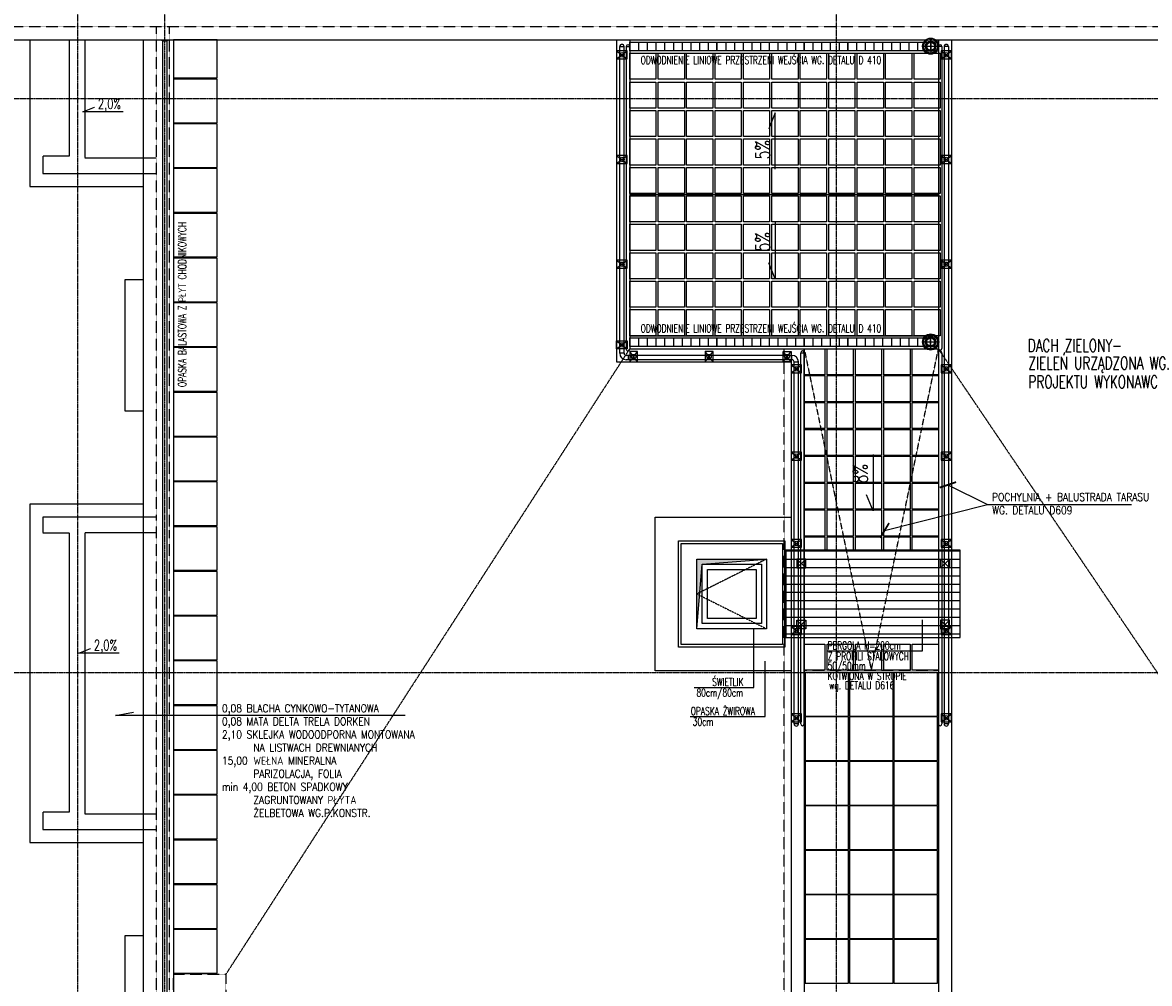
# Model space of a CAD drawing. Extents: x -7228 to 74941, y -112898 to 85621.
# Tile 29 of 256: x 54794 to 56087, y -98918 to -97816. Entities that reach past the tile are written whole.
import ezdxf
from ezdxf.enums import TextEntityAlignment as Align

# ---------------------------------------------------------------- set-up
doc = ezdxf.new("R2010")
doc.units = 0
doc.linetypes.add('CENTER', pattern=[2, 1.25, -0.25, 0.25, -0.25])
doc.linetypes.add('DASHED', pattern=[0.75, 0.5, -0.25])
doc.layers.get('0').update_dxf_attribs({"color": 101, "linetype": 'CONTINUOUS'})
for name, color, linetype in [('Ele-balustrada', 8, 'CONTINUOUS'), ('Ins-kan', 54, 'CONTINUOUS'), ('Ins-wod', 4, 'CONTINUOUS'), ('Okn---okna', 5, 'CONTINUOUS'), ('Opis-spadki', 61, 'CONTINUOUS'), ('Os-osie glowne', 1, 'CENTER'), ('Pos-ceramika', 14, 'CONTINUOUS'), ('Pzt-chodniki-hatch', 252, 'CONTINUOUS'), ('Sc-metal', 141, 'CONTINUOUS'), ('Sch-opis', 51, 'CONTINUOUS'), ('W-idok', 8, 'CONTINUOUS'), ('W-idok pod', 5, 'DASHED'), ('W-izol-w', 144, 'CONTINUOUS'), ('W-otwor-strop', 1, 'CONTINUOUS'), ('W-widok-spadki', 61, 'CONTINUOUS')]:
    doc.layers.add(name, color=color, linetype=linetype)
doc.styles.add('ROMANS', font='romans', dxfattribs={"width": 0.85})
doc.dimstyles.new('CHMIELNA', dxfattribs={"dimscale": 3.5, "dimtxt": 4, "dimasz": 1.5, "dimexe": 3, "dimexo": 0, "dimgap": 1, "dimtad": 1, "dimdec": 1, "dimrnd": 0.5, "dimzin": 12, "dimdsep": 46, "dimtxsty": 'ROMANS', "dimblk": 'DIMTICK', "dimcen": 0.09, "dimse1": 1, "dimse2": 1, "dimclrd": 143, "dimclrt": 53, "dimadec": 0, "dimazin": 0, "dimtfac": 1, "dimtdec": 1, "dimtix": 1, "dimtmove": 2, "dimatfit": 2, "dimldrblk": 'ARCHTICK', "dimfxl": 0, "dimtolj": 1, "dimtzin": 0, "dimarcsym": 0})

# ---------------------------------------------------------------- blocks, each defined once
blk = doc.blocks.new('SPADKI')
at = {"ltscale": 25}
blk.add_lwpolyline([(0, 0), (0, -70), (-8, -50), (-8, -50)], dxfattribs=at)
at = {"ltscale": 25, "style": 'ROMANS', "width": 0.7}
blk.add_attdef('SP%', text='', height=18, rotation=90, dxfattribs=at).set_placement((-4.9, -24), align=Align.CENTER)
blk = doc.blocks.new('DIMTICK')
for p, q in [((0, 1), (0, -1)), ((-1, 0), (1, 0))]:
    blk.add_line(p, q)
at = {"const_width": 0.141}
blk.add_lwpolyline([(0.707, 0.707), (-0.707, -0.707)], dxfattribs=at)
blk = doc.blocks.new('_sfkhmgkjm')
for points in [[(-3.5, 0), (-3.5, -0.5)], [(-3.5, 0), (3.5, 0), (3.5, 0)], [(3.5, 0), (3.5, -0.5)]]:
    blk.add_lwpolyline(points)
blk.add_lwpolyline([(3.5, -0.5, -0.284735), (-3.5, -0.5, -7)], format="xyb")
blk = doc.blocks.new('odwodnienie-liniowe2_mb')
at = {"ltscale": 25}
for p, q in [((0, 7.5), (100, 7.5)), ((10, 5), (10, -5)), ((20, 5), (20, -5)), ((30, 5), (30, -5)), ((40, 5), (40, -5)), ((50, 5), (50, -5)), ((60, 5), (60, -5)), ((70, 5), (70, -5)), ((80, 5), (80, -5)), ((90, 5), (90, -5)), ((0, -7.5), (100, -7.5))]:
    blk.add_line(p, q, dxfattribs=at)
blk.add_lwpolyline([(0, 5), (100, 5), (100, -5), (0, -5)], close=True, dxfattribs=at)
blk = doc.blocks.new('_VKJXKDFJKJFHKJGFJHKVCJKHGHJ')
at = {"layer": 'Ins-wod'}
for p, q in [((-7.9, 0), (7.9, 0)), ((0, 7.9), (0, -7.9)), ((0, -5.9), (0, 6)), ((0, 6), (0, -5.9))]:
    blk.add_line(p, q, dxfattribs=at)
for radius in [9.24, 8.12, 5.95, 5.25, 4.55]:
    blk.add_circle((0, 0), radius, dxfattribs=at)

msp = doc.modelspace()

# ---------------------------------------------------------------- hatches: boundary and pattern name
at = {"layer": 'W-idok'}
h = msp.add_hatch(dxfattribs=at)
h.set_pattern_fill('ANSI31', color=256, scale=3, angle=135, style=0)
h.paths.add_polyline_path([(55679.547, -98421.302), (55669.547, -98421.302), (55669.547, -98521.302), (55679.547, -98521.302)])
h.paths.add_polyline_path([(55694.547, -98421.302), (55679.547, -98421.302), (55679.547, -98521.302), (55694.547, -98521.302)])
h.paths.add_polyline_path([(55727.547, -98421.302), (55694.547, -98421.302), (55694.547, -98521.302), (55727.547, -98521.302)])
h.paths.add_polyline_path([(55740, -98421.302), (55727.547, -98421.302), (55727.547, -98521.302), (55759.677, -98521.302)])
h.paths.add_polyline_path([(55796.604, -98421.302), (55740, -98421.302), (55759.677, -98521.302), (55775.849, -98521.302)])
h.paths.add_polyline_path([(55844.547, -98421.302), (55796.604, -98421.302), (55775.849, -98521.302), (55844.547, -98521.302)])
h.paths.add_polyline_path([(55859.547, -98421.302), (55844.547, -98421.302), (55844.547, -98521.302), (55859.547, -98521.302)])
h.paths.add_polyline_path([(55869.547, -98421.302), (55859.547, -98421.302), (55859.547, -98521.302), (55869.547, -98521.302)])
at = {"layer": 'W-otwor-strop'}
msp.add_hatch(color=256, dxfattribs=at).paths.add_polyline_path([(55647.547, -98431.302), (55567.547, -98431.302), (55567.547, -98511.302), (55573.547, -98437.302)])

# ---------------------------------------------------------------- linework, layer by layer
at = {"layer": 'Ele-balustrada'}
for p, q in [((55479.047, -98195.302), (55479.047, -97843.802)), ((55479.047, -97843.802), (55484.047, -97843.802)), ((55484.047, -98195.302), (55484.047, -97843.802)), ((55486.547, -97843.802), (55490.547, -97843.802)), ((55848.547, -97843.802), (55844.547, -97843.802)), ((55856.047, -97843.802), (55851.047, -97843.802)), ((55475.547, -97857.802), (55487.547, -97848.802)), ((55475.547, -97848.802), (55487.547, -97857.802)), ((55475.547, -97857.802), (55487.547, -97848.802)), ((55475.547, -97848.802), (55487.547, -97857.802)), ((55847.547, -97857.802), (55859.547, -97848.802)), ((55847.547, -97848.802), (55859.547, -97857.802)), ((55475.547, -97977.802), (55487.547, -97968.802)), ((55475.547, -97968.802), (55487.547, -97977.802)), ((55475.547, -97977.802), (55487.547, -97968.802)), ((55475.547, -97968.802), (55487.547, -97977.802)), ((55847.547, -97977.802), (55859.547, -97968.802)), ((55847.547, -97968.802), (55859.547, -97977.802)), ((55847.547, -97977.802), (55859.547, -97968.802)), ((55847.547, -97968.802), (55859.547, -97977.802)), ((55475.547, -98097.802), (55487.547, -98088.802)), ((55475.547, -98088.802), (55487.547, -98097.802)), ((55475.547, -98097.802), (55487.547, -98088.802)), ((55475.547, -98088.802), (55487.547, -98097.802)), ((55847.547, -98097.802), (55859.547, -98088.802)), ((55847.547, -98088.802), (55859.547, -98097.802)), ((55847.547, -98097.802), (55859.547, -98088.802)), ((55847.547, -98088.802), (55859.547, -98097.802)), ((55475.547, -98181.302), (55487.547, -98190.302)), ((55475.547, -98190.302), (55487.547, -98181.302)), ((55484.047, -98195.302), (55479.047, -98195.302)), ((55499.547, -98205.302), (55490.547, -98193.302)), ((55490.547, -98205.302), (55499.547, -98193.302)), ((55586.047, -98205.302), (55577.047, -98193.302)), ((55577.047, -98205.302), (55586.047, -98193.302)), ((55666.547, -98205.302), (55675.547, -98193.302)), ((55675.547, -98205.302), (55666.547, -98193.302)), ((55686.547, -98194.802), (55690.547, -98194.802)), ((55676.547, -98197.802), (55486.547, -98197.802)), ((55676.547, -98202.802), (55486.547, -98202.802)), ((55488.547, -98197.802), (55488.547, -98202.802)), ((55675.547, -98217.802), (55687.547, -98208.802)), ((55675.547, -98208.802), (55687.547, -98217.802)), ((55676.547, -98202.802), (55676.547, -98197.802)), ((55679.047, -98620.302), (55679.047, -98205.302)), ((55679.047, -98205.302), (55684.047, -98205.302)), ((55684.047, -98620.302), (55684.047, -98205.302)), ((55847.547, -98217.802), (55859.547, -98208.802)), ((55847.547, -98208.802), (55859.547, -98217.802)), ((55675.547, -98317.802), (55687.547, -98308.802)), ((55675.547, -98308.802), (55687.547, -98317.802)), ((55847.547, -98317.802), (55859.547, -98308.802)), ((55847.547, -98308.802), (55859.547, -98317.802)), ((55675.547, -98417.802), (55687.547, -98408.802)), ((55675.547, -98408.802), (55687.547, -98417.802)), ((55847.547, -98417.802), (55859.547, -98408.802)), ((55847.547, -98408.802), (55859.547, -98417.802)), ((55675.547, -98517.802), (55687.547, -98508.802)), ((55675.547, -98508.802), (55687.547, -98517.802)), ((55847.547, -98517.802), (55859.547, -98508.802)), ((55847.547, -98508.802), (55859.547, -98517.802)), ((55675.547, -98617.802), (55687.547, -98608.802)), ((55675.547, -98608.802), (55687.547, -98617.802)), ((55847.547, -98617.802), (55859.547, -98608.802)), ((55847.547, -98608.802), (55859.547, -98617.802)), ((55684.047, -98620.302), (55679.047, -98620.302)), ((55856.047, -98620.302), (55851.047, -98620.302))]:
    msp.add_line(p, q, dxfattribs=at)
for points in [[(54955.047, -100507.294), (54955.047, -97837.31)], [(54960.047, -100507.294), (54960.047, -97837.31)], [(55486.547, -97843.802), (55486.547, -98190.802)], [(55490.547, -97843.802), (55490.547, -98190.802)], [(55844.547, -97843.802), (55844.547, -98189.802)], [(55848.547, -97843.802), (55848.547, -98189.802)], [(55851.047, -97843.802), (55851.047, -98620.302)], [(55856.047, -97843.802), (55856.047, -98620.302)], [(55686.547, -98620.302), (55686.547, -98194.802)], [(55690.547, -98620.302), (55690.547, -98194.802)], [(55844.547, -98194.802), (55844.547, -98620.302)], [(55848.547, -98194.802), (55848.547, -98620.302)]]:
    msp.add_lwpolyline(points, dxfattribs=at)
for points in [[(55475.547, -97857.802), (55487.547, -97857.802), (55487.547, -97848.802), (55475.547, -97848.802)], [(55475.547, -97857.802), (55487.547, -97857.802), (55487.547, -97848.802), (55475.547, -97848.802)], [(55847.547, -97857.802), (55859.547, -97857.802), (55859.547, -97848.802), (55847.547, -97848.802)], [(55475.547, -97977.802), (55487.547, -97977.802), (55487.547, -97968.802), (55475.547, -97968.802)], [(55475.547, -97977.802), (55487.547, -97977.802), (55487.547, -97968.802), (55475.547, -97968.802)], [(55847.547, -97977.802), (55859.547, -97977.802), (55859.547, -97968.802), (55847.547, -97968.802)], [(55847.547, -97977.802), (55859.547, -97977.802), (55859.547, -97968.802), (55847.547, -97968.802)], [(55475.547, -98097.802), (55487.547, -98097.802), (55487.547, -98088.802), (55475.547, -98088.802)], [(55475.547, -98097.802), (55487.547, -98097.802), (55487.547, -98088.802), (55475.547, -98088.802)], [(55847.547, -98097.802), (55859.547, -98097.802), (55859.547, -98088.802), (55847.547, -98088.802)], [(55847.547, -98097.802), (55859.547, -98097.802), (55859.547, -98088.802), (55847.547, -98088.802)], [(55475.547, -98181.302), (55487.547, -98181.302), (55487.547, -98190.302), (55475.547, -98190.302)], [(55499.547, -98205.302), (55499.547, -98193.302), (55490.547, -98193.302), (55490.547, -98205.302)], [(55586.047, -98205.302), (55586.047, -98193.302), (55577.047, -98193.302), (55577.047, -98205.302)], [(55666.547, -98205.302), (55666.547, -98193.302), (55675.547, -98193.302), (55675.547, -98205.302)], [(55675.547, -98217.802), (55687.547, -98217.802), (55687.547, -98208.802), (55675.547, -98208.802)], [(55847.547, -98217.802), (55859.547, -98217.802), (55859.547, -98208.802), (55847.547, -98208.802)], [(55675.547, -98317.802), (55687.547, -98317.802), (55687.547, -98308.802), (55675.547, -98308.802)], [(55847.547, -98317.802), (55859.547, -98317.802), (55859.547, -98308.802), (55847.547, -98308.802)], [(55675.547, -98417.802), (55687.547, -98417.802), (55687.547, -98408.802), (55675.547, -98408.802)], [(55847.547, -98417.802), (55859.547, -98417.802), (55859.547, -98408.802), (55847.547, -98408.802)], [(55675.547, -98517.802), (55687.547, -98517.802), (55687.547, -98508.802), (55675.547, -98508.802)], [(55847.547, -98517.802), (55859.547, -98517.802), (55859.547, -98508.802), (55847.547, -98508.802)], [(55675.547, -98617.802), (55687.547, -98617.802), (55687.547, -98608.802), (55675.547, -98608.802)], [(55847.547, -98617.802), (55859.547, -98617.802), (55859.547, -98608.802), (55847.547, -98608.802)]]:
    msp.add_lwpolyline(points, close=True, dxfattribs=at)
for centre in [(55481.547, -97853.302), (55481.547, -97853.302), (55853.547, -97853.302), (55481.547, -97973.302), (55481.547, -97973.302), (55853.547, -97973.302), (55853.547, -97973.302), (55481.547, -98093.302), (55481.547, -98093.302), (55853.547, -98093.302), (55853.547, -98093.302), (55481.547, -98185.802), (55495.047, -98199.302), (55581.547, -98199.302), (55671.047, -98199.302), (55681.547, -98213.302), (55853.547, -98213.302), (55681.547, -98313.302), (55853.547, -98313.302), (55681.547, -98413.302), (55853.547, -98413.302), (55681.547, -98513.302), (55853.547, -98513.302), (55681.547, -98613.302), (55853.547, -98613.302)]:
    msp.add_circle(centre, 2.5, dxfattribs=at)
for centre, radius, start, end in [((55481.547, -97843.802), 2.5, 0, 180), ((55488.547, -97843.802), 2, 0, 180), ((55846.547, -97843.802), 2, 0, 180), ((55853.547, -97843.802), 2.5, 0, 180), ((55486.547, -98195.302), 7.5, 180, 270), ((55486.547, -98195.302), 2.5, 180, 270), ((55488.547, -98190.802), 2, 180, 0), ((55688.547, -98194.802), 2, 0, 180), ((55846.547, -98189.802), 2, 180, 0), ((55846.547, -98194.802), 2, 0, 180), ((55676.547, -98205.302), 7.5, 0, 90), ((55676.547, -98205.302), 2.5, 0, 90), ((55681.547, -98620.302), 2.5, 180, 0), ((55688.547, -98620.302), 2, 180, 0), ((55846.547, -98620.302), 2, 180, 0), ((55853.547, -98620.302), 2.5, 180, 0)]:
    msp.add_arc(centre, radius, start, end, dxfattribs=at)
at = {"layer": 'Okn---okna'}
for points in [[(55567.547, -98431.302), (55647.547, -98431.302), (55647.547, -98511.302), (55567.547, -98511.302)], [(55573.547, -98437.302), (55641.547, -98437.302), (55641.547, -98505.302), (55573.547, -98505.302)], [(55579.547, -98443.302), (55635.547, -98443.302), (55635.547, -98499.302), (55579.547, -98499.302)]]:
    msp.add_lwpolyline(points, close=True, dxfattribs=at)
at = {"layer": 'Okn---okna', "linetype": 'DASHED', "ltscale": 0.5}
msp.add_lwpolyline([(55647.547, -98431.302), (55567.547, -98471.302), (55647.547, -98511.302)], dxfattribs=at)
at = {"layer": 'Os-osie glowne'}
for points in [[(54857.547, -102606.302), (54857.547, -96629.302)], [(54957.547, -102606.302), (54957.547, -96629.302)], [(55727.547, -102606.302), (55727.547, -96629.302)], [(50525.547, -97903.302), (62792.547, -97903.302)], [(50525.547, -98561.302), (62792.547, -98561.302)]]:
    msp.add_lwpolyline(points, dxfattribs=at)
at = {"layer": 'Pos-ceramika'}
for points in [[(55490.547, -97851.302), (55520.547, -97851.302), (55520.547, -97881.302), (55490.547, -97881.302)], [(55523.147, -97851.302), (55553.147, -97851.302), (55553.147, -97881.302), (55523.147, -97881.302)], [(55555.747, -97851.302), (55585.747, -97851.302), (55585.747, -97881.302), (55555.747, -97881.302)], [(55588.347, -97851.302), (55618.347, -97851.302), (55618.347, -97881.302), (55588.347, -97881.302)], [(55620.947, -97851.302), (55650.947, -97851.302), (55650.947, -97881.302), (55620.947, -97881.302)], [(55653.547, -97851.302), (55683.547, -97851.302), (55683.547, -97881.302), (55653.547, -97881.302)], [(55686.147, -97851.302), (55716.147, -97851.302), (55716.147, -97881.302), (55686.147, -97881.302)], [(55718.747, -97851.302), (55748.747, -97851.302), (55748.747, -97881.302), (55718.747, -97881.302)], [(55751.347, -97851.302), (55781.347, -97851.302), (55781.347, -97881.302), (55751.347, -97881.302)], [(55783.947, -97851.302), (55813.947, -97851.302), (55813.947, -97881.302), (55783.947, -97881.302)], [(55816.547, -97851.302), (55846.547, -97851.302), (55846.547, -97881.302), (55816.547, -97881.302)], [(55490.547, -97884.502), (55520.547, -97884.502), (55520.547, -97914.502), (55490.547, -97914.502)], [(55523.147, -97884.502), (55553.147, -97884.502), (55553.147, -97914.502), (55523.147, -97914.502)], [(55555.747, -97884.502), (55585.747, -97884.502), (55585.747, -97914.502), (55555.747, -97914.502)], [(55588.347, -97884.502), (55618.347, -97884.502), (55618.347, -97914.502), (55588.347, -97914.502)], [(55620.947, -97884.502), (55650.947, -97884.502), (55650.947, -97914.502), (55620.947, -97914.502)], [(55653.547, -97884.502), (55683.547, -97884.502), (55683.547, -97914.502), (55653.547, -97914.502)], [(55686.147, -97884.502), (55716.147, -97884.502), (55716.147, -97914.502), (55686.147, -97914.502)], [(55718.747, -97884.502), (55748.747, -97884.502), (55748.747, -97914.502), (55718.747, -97914.502)], [(55751.347, -97884.502), (55781.347, -97884.502), (55781.347, -97914.502), (55751.347, -97914.502)], [(55783.947, -97884.502), (55813.947, -97884.502), (55813.947, -97914.502), (55783.947, -97914.502)], [(55816.547, -97884.502), (55846.547, -97884.502), (55846.547, -97914.502), (55816.547, -97914.502)], [(55490.547, -97917.102), (55520.547, -97917.102), (55520.547, -97947.102), (55490.547, -97947.102)], [(55523.147, -97917.102), (55553.147, -97917.102), (55553.147, -97947.102), (55523.147, -97947.102)], [(55555.747, -97917.102), (55585.747, -97917.102), (55585.747, -97947.102), (55555.747, -97947.102)], [(55588.347, -97917.102), (55618.347, -97917.102), (55618.347, -97947.102), (55588.347, -97947.102)], [(55620.947, -97917.102), (55650.947, -97917.102), (55650.947, -97947.102), (55620.947, -97947.102)], [(55653.547, -97917.102), (55683.547, -97917.102), (55683.547, -97947.102), (55653.547, -97947.102)], [(55686.147, -97917.102), (55716.147, -97917.102), (55716.147, -97947.102), (55686.147, -97947.102)], [(55718.747, -97917.102), (55748.747, -97917.102), (55748.747, -97947.102), (55718.747, -97947.102)], [(55751.347, -97917.102), (55781.347, -97917.102), (55781.347, -97947.102), (55751.347, -97947.102)], [(55783.947, -97917.102), (55813.947, -97917.102), (55813.947, -97947.102), (55783.947, -97947.102)], [(55816.547, -97917.102), (55846.547, -97917.102), (55846.547, -97947.102), (55816.547, -97947.102)], [(55490.547, -97949.702), (55520.547, -97949.702), (55520.547, -97979.702), (55490.547, -97979.702)], [(55523.147, -97949.702), (55553.147, -97949.702), (55553.147, -97979.702), (55523.147, -97979.702)], [(55555.747, -97949.702), (55585.747, -97949.702), (55585.747, -97979.702), (55555.747, -97979.702)], [(55588.347, -97949.702), (55618.347, -97949.702), (55618.347, -97979.702), (55588.347, -97979.702)], [(55620.947, -97949.702), (55650.947, -97949.702), (55650.947, -97979.702), (55620.947, -97979.702)], [(55653.547, -97949.702), (55683.547, -97949.702), (55683.547, -97979.702), (55653.547, -97979.702)], [(55686.147, -97949.702), (55716.147, -97949.702), (55716.147, -97979.702), (55686.147, -97979.702)], [(55718.747, -97949.702), (55748.747, -97949.702), (55748.747, -97979.702), (55718.747, -97979.702)], [(55751.347, -97949.702), (55781.347, -97949.702), (55781.347, -97979.702), (55751.347, -97979.702)], [(55783.947, -97949.702), (55813.947, -97949.702), (55813.947, -97979.702), (55783.947, -97979.702)], [(55816.547, -97949.702), (55846.547, -97949.702), (55846.547, -97979.702), (55816.547, -97979.702)], [(55490.547, -97982.302), (55520.547, -97982.302), (55520.547, -98012.302), (55490.547, -98012.302)], [(55523.147, -97982.302), (55553.147, -97982.302), (55553.147, -98012.302), (55523.147, -98012.302)], [(55555.747, -97982.302), (55585.747, -97982.302), (55585.747, -98012.302), (55555.747, -98012.302)], [(55588.347, -97982.302), (55618.347, -97982.302), (55618.347, -98012.302), (55588.347, -98012.302)], [(55620.947, -97982.302), (55650.947, -97982.302), (55650.947, -98012.302), (55620.947, -98012.302)], [(55653.547, -97982.302), (55683.547, -97982.302), (55683.547, -98012.302), (55653.547, -98012.302)], [(55686.147, -97982.302), (55716.147, -97982.302), (55716.147, -98012.302), (55686.147, -98012.302)], [(55718.747, -97982.302), (55748.747, -97982.302), (55748.747, -98012.302), (55718.747, -98012.302)], [(55751.347, -97982.302), (55781.347, -97982.302), (55781.347, -98012.302), (55751.347, -98012.302)], [(55783.947, -97982.302), (55813.947, -97982.302), (55813.947, -98012.302), (55783.947, -98012.302)], [(55816.547, -97982.302), (55846.547, -97982.302), (55846.547, -98012.302), (55816.547, -98012.302)], [(55490.547, -98014.902), (55520.547, -98014.902), (55520.547, -98044.902), (55490.547, -98044.902)], [(55523.147, -98014.902), (55553.147, -98014.902), (55553.147, -98044.902), (55523.147, -98044.902)], [(55555.747, -98014.902), (55585.747, -98014.902), (55585.747, -98044.902), (55555.747, -98044.902)], [(55588.347, -98014.902), (55618.347, -98014.902), (55618.347, -98044.902), (55588.347, -98044.902)], [(55620.947, -98014.902), (55650.947, -98014.902), (55650.947, -98044.902), (55620.947, -98044.902)], [(55653.547, -98014.902), (55683.547, -98014.902), (55683.547, -98044.902), (55653.547, -98044.902)], [(55686.147, -98014.902), (55716.147, -98014.902), (55716.147, -98044.902), (55686.147, -98044.902)], [(55718.747, -98014.902), (55748.747, -98014.902), (55748.747, -98044.902), (55718.747, -98044.902)], [(55751.347, -98014.902), (55781.347, -98014.902), (55781.347, -98044.902), (55751.347, -98044.902)], [(55783.947, -98014.902), (55813.947, -98014.902), (55813.947, -98044.902), (55783.947, -98044.902)], [(55816.547, -98014.902), (55846.547, -98014.902), (55846.547, -98044.902), (55816.547, -98044.902)], [(55490.547, -98047.502), (55520.547, -98047.502), (55520.547, -98077.502), (55490.547, -98077.502)], [(55523.147, -98047.502), (55553.147, -98047.502), (55553.147, -98077.502), (55523.147, -98077.502)], [(55555.747, -98047.502), (55585.747, -98047.502), (55585.747, -98077.502), (55555.747, -98077.502)], [(55588.347, -98047.502), (55618.347, -98047.502), (55618.347, -98077.502), (55588.347, -98077.502)], [(55620.947, -98047.502), (55650.947, -98047.502), (55650.947, -98077.502), (55620.947, -98077.502)], [(55653.547, -98047.502), (55683.547, -98047.502), (55683.547, -98077.502), (55653.547, -98077.502)], [(55686.147, -98047.502), (55716.147, -98047.502), (55716.147, -98077.502), (55686.147, -98077.502)], [(55718.747, -98047.502), (55748.747, -98047.502), (55748.747, -98077.502), (55718.747, -98077.502)], [(55751.347, -98047.502), (55781.347, -98047.502), (55781.347, -98077.502), (55751.347, -98077.502)], [(55783.947, -98047.502), (55813.947, -98047.502), (55813.947, -98077.502), (55783.947, -98077.502)], [(55816.547, -98047.502), (55846.547, -98047.502), (55846.547, -98077.502), (55816.547, -98077.502)], [(55490.547, -98080.102), (55520.547, -98080.102), (55520.547, -98110.102), (55490.547, -98110.102)], [(55523.147, -98080.102), (55553.147, -98080.102), (55553.147, -98110.102), (55523.147, -98110.102)], [(55555.747, -98080.102), (55585.747, -98080.102), (55585.747, -98110.102), (55555.747, -98110.102)], [(55588.347, -98080.102), (55618.347, -98080.102), (55618.347, -98110.102), (55588.347, -98110.102)], [(55620.947, -98080.102), (55650.947, -98080.102), (55650.947, -98110.102), (55620.947, -98110.102)], [(55653.547, -98080.102), (55683.547, -98080.102), (55683.547, -98110.102), (55653.547, -98110.102)], [(55686.147, -98080.102), (55716.147, -98080.102), (55716.147, -98110.102), (55686.147, -98110.102)], [(55718.747, -98080.102), (55748.747, -98080.102), (55748.747, -98110.102), (55718.747, -98110.102)], [(55751.347, -98080.102), (55781.347, -98080.102), (55781.347, -98110.102), (55751.347, -98110.102)], [(55783.947, -98080.102), (55813.947, -98080.102), (55813.947, -98110.102), (55783.947, -98110.102)], [(55816.547, -98080.102), (55846.547, -98080.102), (55846.547, -98110.102), (55816.547, -98110.102)], [(55490.547, -98112.702), (55520.547, -98112.702), (55520.547, -98142.702), (55490.547, -98142.702)], [(55523.147, -98112.702), (55553.147, -98112.702), (55553.147, -98142.702), (55523.147, -98142.702)], [(55555.747, -98112.702), (55585.747, -98112.702), (55585.747, -98142.702), (55555.747, -98142.702)], [(55588.347, -98112.702), (55618.347, -98112.702), (55618.347, -98142.702), (55588.347, -98142.702)], [(55620.947, -98112.702), (55650.947, -98112.702), (55650.947, -98142.702), (55620.947, -98142.702)], [(55653.547, -98112.702), (55683.547, -98112.702), (55683.547, -98142.702), (55653.547, -98142.702)], [(55686.147, -98112.702), (55716.147, -98112.702), (55716.147, -98142.702), (55686.147, -98142.702)], [(55718.747, -98112.702), (55748.747, -98112.702), (55748.747, -98142.702), (55718.747, -98142.702)], [(55751.347, -98112.702), (55781.347, -98112.702), (55781.347, -98142.702), (55751.347, -98142.702)], [(55783.947, -98112.702), (55813.947, -98112.702), (55813.947, -98142.702), (55783.947, -98142.702)], [(55816.547, -98112.702), (55846.547, -98112.702), (55846.547, -98142.702), (55816.547, -98142.702)], [(55490.547, -98145.302), (55520.547, -98145.302), (55520.547, -98175.302), (55490.547, -98175.302)], [(55523.147, -98145.302), (55553.147, -98145.302), (55553.147, -98175.302), (55523.147, -98175.302)], [(55555.747, -98145.302), (55585.747, -98145.302), (55585.747, -98175.302), (55555.747, -98175.302)], [(55588.347, -98145.302), (55618.347, -98145.302), (55618.347, -98175.302), (55588.347, -98175.302)], [(55620.947, -98145.302), (55650.947, -98145.302), (55650.947, -98175.302), (55620.947, -98175.302)], [(55653.547, -98145.302), (55683.547, -98145.302), (55683.547, -98175.302), (55653.547, -98175.302)], [(55686.147, -98145.302), (55716.147, -98145.302), (55716.147, -98175.302), (55686.147, -98175.302)], [(55718.747, -98145.302), (55748.747, -98145.302), (55748.747, -98175.302), (55718.747, -98175.302)], [(55751.347, -98145.302), (55781.347, -98145.302), (55781.347, -98175.302), (55751.347, -98175.302)], [(55783.947, -98145.302), (55813.947, -98145.302), (55813.947, -98175.302), (55783.947, -98175.302)], [(55816.547, -98145.302), (55846.547, -98145.302), (55846.547, -98175.302), (55816.547, -98175.302)], [(55690.547, -98190.302), (55714.147, -98190.302), (55714.147, -98220.302), (55690.547, -98220.302)], [(55716.747, -98190.302), (55746.747, -98190.302), (55746.747, -98220.302), (55716.747, -98220.302)], [(55749.347, -98190.302), (55779.347, -98190.302), (55779.347, -98220.302), (55749.347, -98220.302)], [(55781.947, -98190.302), (55811.947, -98190.302), (55811.947, -98220.302), (55781.947, -98220.302)], [(55814.547, -98190.302), (55844.547, -98190.302), (55844.547, -98220.302), (55814.547, -98220.302)], [(55690.547, -98221.072), (55714.147, -98221.072), (55714.147, -98251.072), (55690.547, -98251.072)], [(55716.747, -98221.072), (55746.747, -98221.072), (55746.747, -98251.072), (55716.747, -98251.072)], [(55749.347, -98221.072), (55779.347, -98221.072), (55779.347, -98251.072), (55749.347, -98251.072)], [(55781.947, -98221.072), (55811.947, -98221.072), (55811.947, -98251.072), (55781.947, -98251.072)], [(55814.547, -98221.072), (55844.547, -98221.072), (55844.547, -98251.072), (55814.547, -98251.072)], [(55690.547, -98251.842), (55714.147, -98251.842), (55714.147, -98281.842), (55690.547, -98281.842)], [(55716.747, -98251.842), (55746.747, -98251.842), (55746.747, -98281.842), (55716.747, -98281.842)], [(55749.347, -98251.842), (55779.347, -98251.842), (55779.347, -98281.842), (55749.347, -98281.842)], [(55781.947, -98251.842), (55811.947, -98251.842), (55811.947, -98281.842), (55781.947, -98281.842)], [(55814.547, -98251.842), (55844.547, -98251.842), (55844.547, -98281.842), (55814.547, -98281.842)], [(55690.547, -98282.612), (55714.147, -98282.612), (55714.147, -98312.612), (55690.547, -98312.612)], [(55716.747, -98282.612), (55746.747, -98282.612), (55746.747, -98312.612), (55716.747, -98312.612)], [(55749.347, -98282.612), (55779.347, -98282.612), (55779.347, -98312.612), (55749.347, -98312.612)], [(55781.947, -98282.612), (55811.947, -98282.612), (55811.947, -98312.612), (55781.947, -98312.612)], [(55814.547, -98282.612), (55844.547, -98282.612), (55844.547, -98312.612), (55814.547, -98312.612)], [(55690.547, -98313.382), (55714.147, -98313.382), (55714.147, -98343.382), (55690.547, -98343.382)], [(55716.747, -98313.382), (55746.747, -98313.382), (55746.747, -98343.382), (55716.747, -98343.382)], [(55749.347, -98313.382), (55779.347, -98313.382), (55779.347, -98343.382), (55749.347, -98343.382)], [(55781.947, -98313.382), (55811.947, -98313.382), (55811.947, -98343.382), (55781.947, -98343.382)], [(55814.547, -98313.382), (55844.547, -98313.382), (55844.547, -98343.382), (55814.547, -98343.382)], [(55690.547, -98344.152), (55714.147, -98344.152), (55714.147, -98374.152), (55690.547, -98374.152)], [(55716.747, -98344.152), (55746.747, -98344.152), (55746.747, -98374.152), (55716.747, -98374.152)], [(55749.347, -98344.152), (55779.347, -98344.152), (55779.347, -98374.152), (55749.347, -98374.152)], [(55781.947, -98344.152), (55811.947, -98344.152), (55811.947, -98374.152), (55781.947, -98374.152)], [(55814.547, -98344.152), (55844.547, -98344.152), (55844.547, -98374.152), (55814.547, -98374.152)], [(55690.547, -98374.922), (55714.147, -98374.922), (55714.147, -98404.922), (55690.547, -98404.922)], [(55716.747, -98374.922), (55746.747, -98374.922), (55746.747, -98404.922), (55716.747, -98404.922)], [(55749.347, -98374.922), (55779.347, -98374.922), (55779.347, -98404.922), (55749.347, -98404.922)], [(55781.947, -98374.922), (55811.947, -98374.922), (55811.947, -98404.922), (55781.947, -98404.922)], [(55814.547, -98374.922), (55844.547, -98374.922), (55844.547, -98404.922), (55814.547, -98404.922)], [(55519.547, -98383.302), (55675.547, -98383.302), (55675.547, -98559.302), (55519.547, -98559.302)], [(55690.548, -98528.802), (55714.148, -98528.802), (55714.148, -98558.802), (55690.548, -98558.802)], [(55716.748, -98528.802), (55746.748, -98528.802), (55746.748, -98558.802), (55716.748, -98558.802)], [(55749.348, -98528.802), (55779.348, -98528.802), (55779.348, -98558.802), (55749.348, -98558.802)], [(55781.948, -98528.802), (55811.948, -98528.802), (55811.948, -98558.802), (55781.948, -98558.802)], [(55814.548, -98528.802), (55844.548, -98528.802), (55844.548, -98558.802), (55814.548, -98558.802)]]:
    msp.add_lwpolyline(points, close=True, dxfattribs=at)
for points in [[(55690.547, -98421.302), (55690.547, -98405.692), (55714.147, -98405.692), (55714.147, -98421.302)], [(55716.747, -98421.302), (55716.747, -98405.692), (55746.747, -98405.692), (55746.747, -98421.302)], [(55749.347, -98421.302), (55749.347, -98405.692), (55779.347, -98405.692), (55779.347, -98421.302)], [(55781.947, -98421.302), (55781.947, -98405.692), (55811.947, -98405.692), (55811.947, -98421.302)], [(55814.547, -98421.302), (55814.547, -98405.692), (55844.547, -98405.692), (55844.547, -98421.302)]]:
    msp.add_lwpolyline(points, dxfattribs=at)
at = {"layer": 'Pzt-chodniki-hatch'}
for points in [[(54967.547, -97836.302), (54967.547, -97879.792), (55017.547, -97879.792), (55017.547, -97836.302)], [(54967.547, -97881.102), (54967.547, -97931.102), (55017.547, -97931.102), (55017.547, -97881.102)], [(54967.547, -97932.412), (54967.547, -97982.412), (55017.547, -97982.412), (55017.547, -97932.412)], [(54967.547, -97983.722), (54967.547, -98033.722), (55017.547, -98033.722), (55017.547, -97983.722)], [(54967.547, -98035.032), (54967.547, -98085.032), (55017.547, -98085.032), (55017.547, -98035.032)], [(54967.547, -98086.342), (54967.547, -98136.342), (55017.547, -98136.342), (55017.547, -98086.342)], [(54967.547, -98137.652), (54967.547, -98187.652), (55017.547, -98187.652), (55017.547, -98137.652)], [(54967.547, -98188.962), (54967.547, -98238.962), (55017.547, -98238.962), (55017.547, -98188.962)], [(54967.547, -98240.272), (54967.547, -98290.272), (55017.547, -98290.272), (55017.547, -98240.272)], [(54967.547, -98291.582), (54967.547, -98341.582), (55017.547, -98341.582), (55017.547, -98291.582)], [(54967.547, -98342.892), (54967.547, -98392.892), (55017.547, -98392.892), (55017.547, -98342.892)], [(54967.547, -98394.202), (54967.547, -98444.202), (55017.547, -98444.202), (55017.547, -98394.202)], [(54967.547, -98445.512), (54967.547, -98495.512), (55017.547, -98495.512), (55017.547, -98445.512)], [(54967.547, -98496.822), (54967.547, -98546.822), (55017.547, -98546.822), (55017.547, -98496.822)], [(54967.547, -98548.132), (54967.547, -98598.132), (55017.547, -98598.132), (55017.547, -98548.132)], [(55691.548, -98561.302), (55691.548, -98611.302), (55741.548, -98611.302), (55741.548, -98561.302)], [(55742.548, -98561.302), (55742.548, -98611.302), (55792.548, -98611.302), (55792.548, -98561.302)], [(55793.548, -98561.302), (55793.548, -98611.302), (55843.548, -98611.302), (55843.548, -98561.302)], [(54967.547, -98599.442), (54967.547, -98649.442), (55017.547, -98649.442), (55017.547, -98599.442)], [(55691.548, -98612.302), (55691.548, -98662.302), (55741.548, -98662.302), (55741.548, -98612.302)], [(55742.548, -98612.302), (55742.548, -98662.302), (55792.548, -98662.302), (55792.548, -98612.302)], [(55793.548, -98612.302), (55793.548, -98662.302), (55843.548, -98662.302), (55843.548, -98612.302)], [(54967.547, -98650.752), (54967.547, -98700.752), (55017.547, -98700.752), (55017.547, -98650.752)], [(55691.548, -98663.302), (55691.548, -98713.302), (55741.548, -98713.302), (55741.548, -98663.302)], [(55742.548, -98663.302), (55742.548, -98713.302), (55792.548, -98713.302), (55792.548, -98663.302)], [(55793.548, -98663.302), (55793.548, -98713.302), (55843.548, -98713.302), (55843.548, -98663.302)], [(54967.547, -98702.062), (54967.547, -98752.062), (55017.547, -98752.062), (55017.547, -98702.062)], [(55691.548, -98714.302), (55691.548, -98764.302), (55741.548, -98764.302), (55741.548, -98714.302)], [(55742.548, -98714.302), (55742.548, -98764.302), (55792.548, -98764.302), (55792.548, -98714.302)], [(55793.548, -98714.302), (55793.548, -98764.302), (55843.548, -98764.302), (55843.548, -98714.302)], [(54967.547, -98753.372), (54967.547, -98803.372), (55017.547, -98803.372), (55017.547, -98753.372)], [(55691.548, -98765.302), (55691.548, -98815.302), (55741.548, -98815.302), (55741.548, -98765.302)], [(55742.548, -98765.302), (55742.548, -98815.302), (55792.548, -98815.302), (55792.548, -98765.302)], [(55793.548, -98765.302), (55793.548, -98815.302), (55843.548, -98815.302), (55843.548, -98765.302)], [(54967.547, -98804.682), (54967.547, -98854.682), (55017.547, -98854.682), (55017.547, -98804.682)], [(55691.548, -98816.302), (55691.548, -98866.302), (55741.548, -98866.302), (55741.548, -98816.302)], [(55742.548, -98816.302), (55742.548, -98866.302), (55792.548, -98866.302), (55792.548, -98816.302)], [(55793.548, -98816.302), (55793.548, -98866.302), (55843.548, -98866.302), (55843.548, -98816.302)], [(54967.547, -98855.992), (54967.547, -98905.992), (55017.547, -98905.992), (55017.547, -98855.992)], [(55691.548, -98867.302), (55691.548, -98917.302), (55741.548, -98917.302), (55741.548, -98867.302)], [(55742.548, -98867.302), (55742.548, -98917.302), (55792.548, -98917.302), (55792.548, -98867.302)], [(55793.548, -98867.302), (55793.548, -98917.302), (55843.548, -98917.302), (55843.548, -98867.302)]]:
    msp.add_lwpolyline(points, close=True, dxfattribs=at)
at = {"layer": 'Sc-metal'}
for points in [[(55682.329, -98431.302), (55682.329, -98441.302), (55692.329, -98441.302), (55692.329, -98431.302)], [(55857.047, -98431.302), (55857.047, -98441.302), (55847.047, -98441.302), (55847.047, -98431.302)], [(55682.329, -98511.302), (55682.329, -98501.302), (55692.329, -98501.302), (55692.329, -98511.302)], [(55857.047, -98511.302), (55857.047, -98501.302), (55847.047, -98501.302), (55847.047, -98511.302)]]:
    msp.add_lwpolyline(points, close=True, dxfattribs=at)
for points in [[(55682.329, -98431.302), (55692.329, -98441.302)], [(55692.329, -98431.302), (55682.329, -98441.302)], [(55857.047, -98431.302), (55847.047, -98441.302)], [(55847.047, -98431.302), (55857.047, -98441.302)], [(55682.329, -98511.302), (55692.329, -98501.302)], [(55692.329, -98511.302), (55682.329, -98501.302)], [(55857.047, -98511.302), (55847.047, -98501.302)], [(55847.047, -98511.302), (55857.047, -98501.302)]]:
    msp.add_lwpolyline(points, dxfattribs=at)
at = {"layer": 'Sch-opis'}
for points in [[(55717.299, -98536.683), (55826.271, -98536.683), (55826.271, -98501.04)], [(55564.251, -98578.494), (55632.989, -98578.494), (55632.989, -98511.302)], [(55645.663, -98611.841), (55645.663, -98548.427)], [(54901.047, -98610.613), (54921.523, -98606.772)], [(55232.925, -98610.613), (54901.047, -98610.613)], [(55559.873, -98611.841), (55645.663, -98611.841)]]:
    msp.add_lwpolyline(points, dxfattribs=at)
at = {"layer": 'W-idok', "linetype": 'DASHED', "ltscale": 0.5}
for p, q in [((54947.547, -97821.302), (54947.547, -97989.302)), ((54962.547, -97821.302), (54962.547, -97974.302)), ((54962.547, -97974.302), (54962.547, -98398.302)), ((54947.547, -97989.302), (54947.547, -98383.302)), ((54947.547, -98383.302), (54947.547, -98741.302)), ((54962.547, -98398.302), (54962.547, -98726.302)), ((54962.547, -98726.302), (54962.547, -99148.302)), ((54947.547, -98741.302), (54947.547, -99133.302))]:
    msp.add_line(p, q, dxfattribs=at)
at = {"layer": 'W-idok'}
msp.add_line((55490.547, -98190.302), (55679.547, -98190.302), dxfattribs=at)
at = {"layer": 'W-idok', "linetype": 'DASHED', "ltscale": 0.5}
msp.add_lwpolyline([(53460.047, -97151.302), (53599.547, -97151.302), (53599.547, -97051.302), (62562.547, -97051.302), (62562.547, -97821.302), (53460.047, -97821.302)], dxfattribs=at)
at = {"layer": 'W-idok'}
for points in [[(55475.547, -97836.302), (55475.547, -98205.302)], [(55490.547, -97836.302), (55490.547, -98190.302)], [(55844.547, -97836.302), (55844.547, -100609.302)], [(55859.547, -97836.302), (55859.547, -98913.444)], [(54932.547, -98111.302), (54911.547, -98111.302), (54911.547, -98261.302), (54932.547, -98261.302)], [(55690.547, -98190.302), (55690.547, -100609.302)], [(55475.547, -98205.302), (55675.547, -98205.302)], [(55675.547, -98205.302), (55675.547, -98833.758)], [(55669.547, -98421.302), (55669.547, -98521.302), (55869.547, -98521.302), (55869.547, -98421.302), (55669.547, -98421.302)], [(55675.547, -98833.758), (55675.547, -100609.302)], [(55859.547, -98913.444), (55859.547, -100609.302)]]:
    msp.add_lwpolyline(points, dxfattribs=at)
at = {"layer": 'W-idok', "linetype": 'DASHED'}
msp.add_lwpolyline([(55490.547, -98013.302), (55844.547, -98013.302)], dxfattribs=at)
at = {"layer": 'W-idok'}
msp.add_lwpolyline([(55546.547, -98410.302), (55668.547, -98410.302), (55668.547, -98532.302), (55546.547, -98532.302)], close=True, dxfattribs=at)
at = {"layer": 'W-idok', "linetype": 'DASHED'}
msp.add_lwpolyline([(55549.547, -98413.302), (55665.547, -98413.302), (55665.547, -98529.302), (55549.547, -98529.302)], close=True, dxfattribs=at)
at = {"layer": 'W-idok pod', "linetype": 'Continuous'}
for p, q in [((54802.547, -97836.302), (54802.547, -98004.302)), ((54802.547, -98004.302), (54932.547, -98004.302)), ((54932.547, -98368.302), (54802.547, -98368.302)), ((54802.547, -98368.302), (54802.547, -98756.302)), ((54802.547, -98756.302), (54932.547, -98756.302))]:
    msp.add_line(p, q, dxfattribs=at)
at = {"layer": 'W-idok pod'}
for points in [[(54847.547, -97836.302), (54847.547, -97969.302), (54817.547, -97969.302), (54817.547, -97989.302), (54947.547, -97989.302)], [(54865.547, -97836.302), (54865.547, -97971.302), (54947.547, -97971.302)], [(54947.547, -98383.302), (54817.547, -98383.302), (54817.547, -98401.302), (54847.547, -98401.302), (54847.547, -98721.302), (54817.547, -98721.302), (54817.547, -98741.302), (54947.547, -98741.302)], [(54947.547, -98401.302), (54865.547, -98401.302), (54865.547, -98723.302), (54947.547, -98723.302)]]:
    msp.add_lwpolyline(points, dxfattribs=at)
at = {"layer": 'W-idok pod', "linetype": 'Continuous'}
msp.add_lwpolyline([(54932.547, -98863.302), (54911.547, -98863.302), (54911.547, -99013.302), (54932.547, -99013.302)], dxfattribs=at)
at = {"layer": 'W-izol-w', "linetype": 'Continuous'}
for p, q in [((53460.047, -97836.302), (62427.547, -97836.302)), ((54932.547, -97836.302), (54932.547, -98368.302)), ((54967.547, -97836.302), (54967.547, -97969.302)), ((54967.547, -97969.302), (54967.547, -98403.302)), ((54932.547, -98368.302), (54932.547, -99118.302)), ((54967.547, -98403.302), (54967.547, -98721.302)), ((54967.547, -98721.302), (54967.547, -99153.302))]:
    msp.add_line(p, q, dxfattribs=at)
at = {"layer": 'W-otwor-strop', "ltscale": 0.5}
msp.add_lwpolyline([(55567.547, -98431.302), (55647.547, -98431.302), (55647.547, -98511.302), (55567.547, -98511.302)], close=True, dxfattribs=at)
msp.add_lwpolyline([(55567.547, -98511.302), (55573.547, -98437.302), (55647.547, -98431.302)], dxfattribs=at)
for centre in [(55835.631, -97843.446), (55835.586, -98182.459)]:
    msp.add_circle(centre, 8, dxfattribs=at)
at = {"layer": 'W-widok-spadki', "linetype": 'DASHED', "ltscale": 0.5}
for points in [[(55027.547, -98907.302), (55490.547, -98190.302)], [(55667.547, -101403.302), (55667.547, -98190.302)], [(55690.547, -98190.302), (55767.547, -98558.802), (55844.547, -98190.302)], [(56329.547, -98907.302), (55844.547, -98190.302)], [(55690.547, -98558.802), (55844.547, -98558.802)]]:
    msp.add_lwpolyline(points, dxfattribs=at)
msp.add_lwpolyline([(54967.547, -98907.302), (55027.547, -98907.302), (55027.547, -98967.302), (54967.547, -98967.302)], close=True, dxfattribs=at)

# ---------------------------------------------------------------- block references
for p in [(55835.631, -97843.446), (55835.586, -98182.459)]:
    msp.add_blockref('_VKJXKDFJKJFHKJGFJHKVCJKHGHJ', p)
at = {"layer": 'Ele-balustrada'}
msp.add_blockref('_sfkhmgkjm', (54957.547, -97836.302), dxfattribs=at)
at = {"layer": 'Ins-kan'}
for p in [(55490.547, -97843.802), (55590.547, -97843.802), (55690.547, -97843.802), (55740.547, -97843.802), (55490.547, -98182.802), (55590.547, -98182.802), (55690.547, -98182.802), (55740.547, -98182.802)]:
    msp.add_blockref('odwodnienie-liniowe2_mb', p, dxfattribs=at)
at = {"layer": 'Opis-spadki', "xscale": 0.6604040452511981, "yscale": 0.6604040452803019, "zscale": 0.6604040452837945, "rotation": 270}
for p in [(54909.73, -97918.606), (54905.196, -98539.208)]:
    msp.add_blockref('SPADKI', p, dxfattribs=at).add_auto_attribs({'SP%': '2,0%'})
at = {"layer": 'Opis-spadki'}
ref = msp.add_blockref('SPADKI', (55657.485, -97984.422), dxfattribs=dict(at, xscale=-0.9245656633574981, yscale=0.924565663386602, zscale=0.9245656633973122, rotation=180))
ref.add_attrib('SP%', '5%', dxfattribs={"layer": '0', "ltscale": 25, "height": 16.6422, "rotation": 90, "style": 'ROMANS', "width": 0.7}).set_placement((55651.223, -97962.188), align=Align.CENTER)
ref = msp.add_blockref('SPADKI', (55657.485, -98045.382), dxfattribs=dict(at, xscale=0.9245656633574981, yscale=0.924565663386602, zscale=0.9245656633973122))
ref.add_attrib('SP%', '5%', dxfattribs={"layer": '0', "ltscale": 25, "height": 16.6422, "rotation": 90, "style": 'ROMANS', "width": 0.7}).set_placement((55651.223, -98067.616), align=Align.CENTER)
ref = msp.add_blockref('SPADKI', (55769.562, -98311.33), dxfattribs=dict(at, xscale=0.9245656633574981, yscale=0.924565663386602, zscale=0.9245656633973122))
ref.add_attrib('SP%', '8%', dxfattribs={"layer": '0', "ltscale": 25, "height": 16.6422, "rotation": 90, "style": 'ROMANS', "width": 0.7}).set_placement((55763.3, -98333.564), align=Align.CENTER)

# ---------------------------------------------------------------- texts
at = {"layer": 'Sch-opis', "style": 'ROMANS', "width": 0.7}
for s, height, p in [('ODWODNIENIE LINIOWE PRZESTRZENI WEJŚCIA WG. DETALU D 410', 9, (55503.031, -97863.824)), ('ODWODNIENIE LINIOWE PRZESTRZENI WEJŚCIA WG. DETALU D 410', 9, (55503.031, -98171.435)), ('DACH ZIELONY- ', 14.4, (55946.94, -98193.614)), ('ZIELEŃ URZĄDZONA WG.', 14.4, (55947.787, -98213.857)), ('PROJEKTU WYKONAWCZEGO ZIELENI', 14.4, (55947.787, -98235.406)), ('PERGOLA H=200cm ', 9, (55717.541, -98534.918)), ('Z PROFILI STALOWYCH', 9, (55717.519, -98547.153)), ('50/50mm', 9, (55717.519, -98558.306)), ('ŚWIETLIK ', 9, (55585.132, -98576.73)), ('KOTWIONA W STROPIE', 9, (55717.519, -98569.807)), ('wg. DETALU D616', 9, (55719.237, -98580.548)), ('80cm/80cm', 9, (55567.11, -98588.965)), ('OPASKA ŻWIROWA', 9, (55560.495, -98610.076)), ('30cm', 9, (55562.732, -98622.312))]:
    msp.add_text(s, height=height, dxfattribs=at).set_placement(p)
msp.add_text('OPASKA BALASTOWA Z PŁYT CHODNIKOWYCH', height=9, rotation=90, dxfattribs=at).set_placement((54981.862, -98234.136))
at = {"layer": 'Sch-opis', "char_height": 9, "attachment_point": 1, "style": 'ROMANS'}
for s, insert, width in [('POCHYLNIA + BALUSTRADA TARASU WG. DETALU D609', (55906.085, -98355.799), 203.76147), ('0,08 BLACHA CYNKOWO-TYTANOWA\\P0,08 MATA DELTA TRELA DORKEN\\P2,10 SKLEJKA WODOODPORNA MONTOWANA\\P^INA LISTWACH DREWNIANYCH\\P15,00^IWEŁNA MINERALNA\\P^IPARIZOLACJA, FOLIA\\Pmin 4,00 BETON SPADKOWY\\P^IZAGRUNTOWANY PŁYTA\\P^IŻELBETOWA WG.P.KONSTR.', (55022.909, -98597.931), 639.6)]:
    msp.add_mtext(s, dxfattribs=dict(at, insert=insert, width=width))

# ---------------------------------------------------------------- leaders
at = {"layer": 'Sch-opis'}
for points in [[(55855.376, -98346.245), (55900.83, -98368.866), (56065.745, -98368.866)], [(55782.847, -98398.543), (55900.83, -98368.866), (56055.241, -98368.866)]]:
    msp.add_leader(points, dimstyle='CHMIELNA', override={"dimasz": 4, "dimgap": 1, "dimtad": 0}, dxfattribs=at)

doc.saveas('drawing.dxf')
